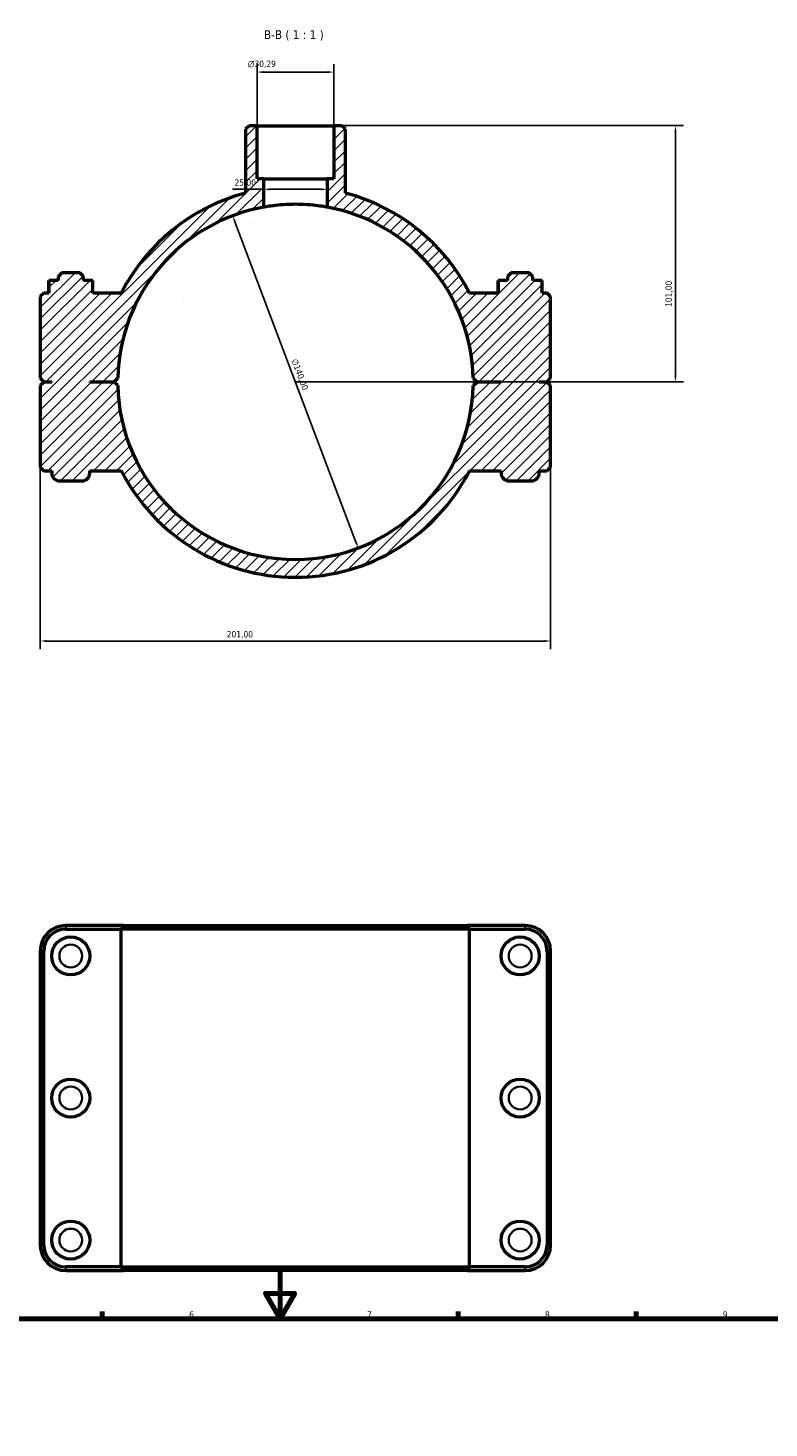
# Model space of a CAD drawing. Header units: millimetres. Extents: x 0 to 1134, y -35 to 1083.
# Tile 4 of 6: x 321 to 613, y 531 to 1083. Entities that reach past the tile are written whole.
import ezdxf

# ---------------------------------------------------------------- set-up
doc = ezdxf.new("R2010")
doc.units = ezdxf.units.MM
for name, color, linetype, lineweight in [('Border (ISO)', 7, 'Continuous', 70), ('Dimension (ISO)', 7, 'Continuous', 25), ('Hatch (ISO)', 7, 'Continuous', 18), ('Symbol (ISO)', 7, 'Continuous', 25), ('Visible (ISO)', 7, 'Continuous', 50), ('Visible Narrow (ISO)', 7, 'Continuous', 35)]:
    doc.layers.add(name, color=color, linetype=linetype, lineweight=lineweight)
doc.styles.add('Label Text (ISO)', font='tahoma.ttf')
doc.styles.add('Note Text (ISO)', font='tahoma.ttf')
doc.dimstyles.new('Default (ISO)', dxfattribs={"dimtxt": 2.5, "dimasz": 2.5, "dimexe": 3.175, "dimexo": 0, "dimgap": 0.762, "dimtad": 1, "dimrnd": 1e-08, "dimzin": 0, "dimtxsty": 'Note Text (ISO)', "dimcen": 0.09, "dimdle": 10, "dimclrd": 256, "dimclre": 256, "dimclrt": 232, "dimazin": 0, "dimtfac": 1.40208, "dimtmove": 0, "dimatfit": 3, "dimfxl": 1, "dimtolj": 1, "dimtzin": 0, "dimlwd": -1, "dimlwe": -1, "dimarcsym": 0})

# ---------------------------------------------------------------- blocks, each defined once
blk = doc.blocks.new('Borders Default Border')
at = {"layer": 'Border (ISO)'}
for p, q in [((350.42, 574), (350.42, 576.9)), ((490.58, 574), (490.58, 576.9)), ((560.67, 574), (560.67, 576.9))]:
    blk.add_line(p, q, dxfattribs=at)
at = {"layer": 'Border (ISO)', "flags": 128}
for points in [[(420.5, 594), (420.5, 574), (414.73, 584), (426.27, 584), (420.5, 574)], [(20, 20), (20, 574), (821, 574), (821, 20), (20, 20)]]:
    blk.add_lwpolyline(points, dxfattribs=at)
at = {"layer": 'Border (ISO)', "color": 232, "true_color": 0xca0064, "char_height": 2.5, "attachment_point": 7, "style": 'Note Text (ISO)'}
for s, insert in [('6', (384.66, 574.35)), ('7', (454.77, 574.4)), ('8', (524.81, 574.34)), ('9', (594.88, 574.35))]:
    blk.add_mtext(s, dxfattribs=dict(at, insert=insert))
blk = doc.blocks.new('*D11')
at = {"layer": 'Defpoints', "color": 0, "transparency": 16777216}
for p in [(401.81, 1008.77), (451.25, 877.8)]:
    blk.add_point(p, dxfattribs=at)
at = {"layer": 'Dimension (ISO)', "transparency": 16777216}
blk.add_line((450.37, 880.13), (402.69, 1006.44), dxfattribs=at)
blk.add_arc((426.53, 943.29), 70, 79.7134, 113.2792, dxfattribs=at)
for points in [[(403.08, 1006.58), (402.3, 1006.29), (401.81, 1008.77)], [(450.76, 880.28), (449.98, 879.99), (451.25, 877.8)]]:
    blk.add_solid(points, dxfattribs=at)
at = {"layer": 'Dimension (ISO)', "color": 232, "true_color": 0xca0064, "transparency": 16777216, "insert": (427.23, 952.7), "char_height": 2.5, "attachment_point": 1, "rotation": 290.6804, "style": 'Note Text (ISO)'}
blk.add_mtext('\\A1;∅140,00', dxfattribs=at)
blk = doc.blocks.new('*D12')
at = {"layer": 'Defpoints', "color": 0, "transparency": 16777216}
for p in [(441.68, 1044.29), (426.53, 943.29), (576.2, 943.29)]:
    blk.add_point(p, dxfattribs=at)
at = {"layer": 'Dimension (ISO)', "transparency": 16777216}
for p, q in [((441.68, 1044.29), (579.38, 1044.29)), ((576.2, 1041.79), (576.2, 945.79)), ((426.53, 943.29), (579.38, 943.29))]:
    blk.add_line(p, q, dxfattribs=at)
for points in [[(575.78, 1041.79), (576.62, 1041.79), (576.2, 1044.29)], [(575.78, 945.79), (576.62, 945.79), (576.2, 943.29)]]:
    blk.add_solid(points, dxfattribs=at)
at = {"layer": 'Dimension (ISO)', "color": 232, "true_color": 0xca0064, "transparency": 16777216, "insert": (572.27, 972.83), "char_height": 2.5, "attachment_point": 1, "rotation": 90, "style": 'Note Text (ISO)'}
blk.add_mtext('\\A1;101,00', dxfattribs=at)
blk = doc.blocks.new('*D13')
at = {"layer": 'Defpoints', "color": 0, "transparency": 16777216}
for p in [(326.03, 909.69), (527.03, 909.69), (326.03, 841.15)]:
    blk.add_point(p, dxfattribs=at)
at = {"layer": 'Dimension (ISO)', "transparency": 16777216}
for p, q in [((326.03, 909.69), (326.03, 837.97)), ((527.03, 909.69), (527.03, 837.97)), ((524.53, 841.15), (328.53, 841.15))]:
    blk.add_line(p, q, dxfattribs=at)
for points in [[(328.53, 841.56), (328.53, 840.73), (326.03, 841.15)], [(524.53, 841.56), (524.53, 840.73), (527.03, 841.15)]]:
    blk.add_solid(points, dxfattribs=at)
at = {"layer": 'Dimension (ISO)', "color": 232, "true_color": 0xca0064, "transparency": 16777216, "insert": (399.48, 845.08), "char_height": 2.5, "attachment_point": 1, "style": 'Note Text (ISO)'}
blk.add_mtext('\\A1;201,00', dxfattribs=at)
blk = doc.blocks.new('*D14')
at = {"layer": 'Defpoints', "color": 0, "transparency": 16777216}
for p in [(414.03, 1019.2), (414.03, 1019.2), (439.03, 1019.2)]:
    blk.add_point(p, dxfattribs=at)
at = {"layer": 'Dimension (ISO)', "transparency": 16777216}
for p, q in [((414.03, 1019.2), (401.78, 1019.2)), ((436.53, 1019.2), (416.53, 1019.2))]:
    blk.add_line(p, q, dxfattribs=at)
for points in [[(416.53, 1019.61), (416.53, 1018.78), (414.03, 1019.2)], [(436.53, 1019.61), (436.53, 1018.78), (439.03, 1019.2)]]:
    blk.add_solid(points, dxfattribs=at)
at = {"layer": 'Dimension (ISO)', "color": 232, "true_color": 0xca0064, "transparency": 16777216, "insert": (402.54, 1023.13), "char_height": 2.5, "attachment_point": 1, "style": 'Note Text (ISO)'}
blk.add_mtext('\\A1;25,00', dxfattribs=at)
blk = doc.blocks.new('*D15')
at = {"layer": 'Defpoints', "color": 0, "transparency": 16777216}
for p in [(411.39, 1065.41), (411.39, 1044.29), (441.68, 1044.29)]:
    blk.add_point(p, dxfattribs=at)
at = {"layer": 'Dimension (ISO)', "transparency": 16777216}
for p, q in [((411.39, 1044.29), (411.39, 1068.58)), ((439.18, 1065.41), (413.89, 1065.41)), ((441.68, 1044.29), (441.68, 1068.58))]:
    blk.add_line(p, q, dxfattribs=at)
for points in [[(413.89, 1065.82), (413.89, 1064.99), (411.39, 1065.41)], [(439.18, 1065.82), (439.18, 1064.99), (441.68, 1065.41)]]:
    blk.add_solid(points, dxfattribs=at)
at = {"layer": 'Dimension (ISO)', "color": 232, "true_color": 0xca0064, "transparency": 16777216, "insert": (407.8, 1069.93), "char_height": 2.5, "attachment_point": 1, "style": 'Note Text (ISO)'}
blk.add_mtext('\\A1;\\fAIGDT|b0|i0;\\H2.5000;\\ln\\fTahoma|b0|i0;\\H2.5000;30,29', dxfattribs=at)

msp = doc.modelspace()

# ---------------------------------------------------------------- hatches: boundary and pattern name
at = {"layer": 'Hatch (ISO)'}
h = msp.add_hatch(dxfattribs=at)
h.set_pattern_fill('ANSI31', color=256, scale=25.4, style=0)
h.set_pattern_definition([(45, (0, 0), (-2.245064, 2.245064), [])])
edge = h.paths.add_edge_path()
edge.add_line((408.2421, 1044.2851), (406.8421, 1042.8851))
edge.add_line((406.8421, 1042.8851), (406.8421, 1017.7253))
edge.add_ellipse((426.5312, 943.2851), major_axis=(-19.6892, 74.4402), ratio=1, start_angle=0, end_angle=48.149048)
edge.add_line((357.9455, 978.2851), (346.6649, 978.2851))
edge.add_line((346.6649, 978.2851), (346.6649, 983.2851))
edge.add_line((346.6649, 983.2851), (343.0312, 983.2851))
edge.add_line((343.0312, 983.2851), (343.0312, 984.8851))
edge.add_line((343.0312, 984.8851), (341.6312, 986.2851))
edge.add_line((341.6312, 986.2851), (334.4312, 986.2851))
edge.add_line((334.4312, 986.2851), (333.0312, 984.8851))
edge.add_line((333.0312, 984.8851), (333.0312, 983.2851))
edge.add_line((333.0312, 983.2851), (329.3975, 983.2851))
edge.add_line((329.3975, 983.2851), (329.3975, 978.2851))
edge.add_line((329.3975, 978.2851), (327.4312, 978.2851))
edge.add_line((327.4312, 978.2851), (326.0312, 976.8851))
edge.add_line((326.0312, 976.8851), (326.0312, 944.7351))
edge.add_line((326.0312, 944.7351), (327.4312, 943.3351))
edge.add_line((327.4312, 943.3351), (330.5312, 943.3351))
edge.add_line((330.5312, 943.3351), (330.5312, 943.2351))
edge.add_line((330.5312, 943.2351), (327.4312, 943.2351))
edge.add_line((327.4312, 943.2351), (326.0312, 941.8351))
edge.add_line((326.0312, 941.8351), (326.0312, 909.6851))
edge.add_line((326.0312, 909.6851), (327.4312, 908.2851))
edge.add_line((327.4312, 908.2851), (330.5312, 908.2851))
edge.add_line((330.5312, 908.2851), (330.5312, 907.2851))
edge.add_ellipse((333.5312, 907.2851), major_axis=(-3, 0), ratio=1, start_angle=0, end_angle=90)
edge.add_line((333.5312, 904.2851), (342.5312, 904.2851))
edge.add_ellipse((342.5312, 907.2851), major_axis=(0, -3), ratio=1, start_angle=0, end_angle=90)
edge.add_line((345.5312, 907.2851), (345.5312, 908.2851))
edge.add_line((345.5312, 908.2851), (357.9455, 908.2851))
edge.add_ellipse((426.5312, 943.2851), major_axis=(-68.5857, -35), ratio=1, start_angle=0, end_angle=125.928616)
edge.add_line((495.1169, 908.2851), (507.5312, 908.2851))
edge.add_line((507.5312, 908.2851), (507.5312, 907.2851))
edge.add_ellipse((510.5312, 907.2851), major_axis=(-3, 0), ratio=1, start_angle=0, end_angle=90)
edge.add_line((510.5312, 904.2851), (519.5312, 904.2851))
edge.add_ellipse((519.5312, 907.2851), major_axis=(0, -3), ratio=1, start_angle=0, end_angle=90)
edge.add_line((522.5312, 907.2851), (522.5312, 908.2851))
edge.add_line((522.5312, 908.2851), (525.6312, 908.2851))
edge.add_line((525.6312, 908.2851), (527.0312, 909.6851))
edge.add_line((527.0312, 909.6851), (527.0312, 941.8351))
edge.add_line((527.0312, 941.8351), (525.6312, 943.2351))
edge.add_line((525.6312, 943.2351), (522.5312, 943.2351))
edge.add_line((522.5312, 943.2351), (522.5312, 943.3351))
edge.add_line((522.5312, 943.3351), (525.6312, 943.3351))
edge.add_line((525.6312, 943.3351), (527.0312, 944.7351))
edge.add_line((527.0312, 944.7351), (527.0312, 976.8851))
edge.add_line((527.0312, 976.8851), (525.6312, 978.2851))
edge.add_line((525.6312, 978.2851), (523.6649, 978.2851))
edge.add_line((523.6649, 978.2851), (523.6649, 983.2851))
edge.add_line((523.6649, 983.2851), (520.0312, 983.2851))
edge.add_line((520.0312, 983.2851), (520.0312, 984.8851))
edge.add_line((520.0312, 984.8851), (518.6312, 986.2851))
edge.add_line((518.6312, 986.2851), (511.4312, 986.2851))
edge.add_line((511.4312, 986.2851), (510.0312, 984.8851))
edge.add_line((510.0312, 984.8851), (510.0312, 983.2851))
edge.add_line((510.0312, 983.2851), (506.3975, 983.2851))
edge.add_line((506.3975, 983.2851), (506.3975, 978.2851))
edge.add_line((506.3975, 978.2851), (495.1169, 978.2851))
edge.add_ellipse((426.5312, 943.2851), major_axis=(68.5857, 35), ratio=1, start_angle=0, end_angle=48.149048)
edge.add_line((446.2204, 1017.7253), (446.2204, 1042.8851))
edge.add_line((446.2204, 1042.8851), (444.8204, 1044.2851))
edge.add_line((444.8204, 1044.2851), (441.6767, 1044.2851))
edge.add_line((441.6767, 1044.2851), (441.6767, 1023.2851))
edge.add_line((441.6767, 1023.2851), (439.0312, 1023.2851))
edge.add_line((439.0312, 1023.2851), (439.0312, 1012.16))
edge.add_ellipse((426.5312, 943.2851), major_axis=(12.5, 68.8749), ratio=1, start_angle=281.473421, end_angle=360, ccw=False)
edge.add_line((496.5162, 944.7351), (497.9312, 943.3351))
edge.add_line((497.9312, 943.3351), (507.5312, 943.3351))
edge.add_line((507.5312, 943.3351), (507.5312, 943.2351))
edge.add_line((507.5312, 943.2351), (497.9312, 943.2351))
edge.add_line((497.9312, 943.2351), (496.5162, 941.8352))
edge.add_ellipse((426.5312, 943.2851), major_axis=(69.985, -1.4499), ratio=1, start_angle=182.37372, end_angle=360, ccw=False)
edge.add_line((356.5462, 941.8352), (355.1312, 943.2351))
edge.add_line((355.1312, 943.2351), (345.5312, 943.2351))
edge.add_line((345.5312, 943.2351), (345.5312, 943.3351))
edge.add_line((345.5312, 943.3351), (355.1312, 943.3351))
edge.add_line((355.1312, 943.3351), (356.5462, 944.7351))
edge.add_ellipse((426.5312, 943.2851), major_axis=(-69.985, 1.4499), ratio=1, start_angle=281.473421, end_angle=360, ccw=False)
edge.add_line((414.0312, 1012.16), (414.0312, 1023.2851))
edge.add_line((414.0312, 1023.2851), (411.3857, 1023.2851))
edge.add_line((411.3857, 1023.2851), (411.3857, 1044.2851))
edge.add_line((411.3857, 1044.2851), (408.2421, 1044.2851))

# ---------------------------------------------------------------- linework, layer by layer
at = {"layer": 'Visible (ISO)'}
for p, q in [((408.2421, 1044.2851), (406.8421, 1042.8851)), ((411.3857, 1044.2851), (408.2421, 1044.2851)), ((411.3857, 1023.2851), (411.3857, 1044.2851)), ((411.3857, 1044.2851), (441.6767, 1044.2851)), ((444.8204, 1044.2851), (441.6767, 1044.2851)), ((441.6767, 1044.2851), (441.6767, 1023.2851)), ((446.2204, 1042.8851), (444.8204, 1044.2851)), ((406.8421, 1042.8851), (406.8421, 1017.7253)), ((446.2204, 1017.7253), (446.2204, 1042.8851)), ((414.0312, 1023.2851), (411.3857, 1023.2851)), ((414.0312, 1012.16), (414.0312, 1023.2851)), ((414.0312, 1023.2851), (439.0312, 1023.2851)), ((441.6767, 1023.2851), (439.0312, 1023.2851)), ((439.0312, 1023.2851), (439.0312, 1012.16)), ((329.3711, 983.2851), (329.3975, 983.2851)), ((329.3711, 978.2851), (329.3711, 983.2851)), ((333.0312, 983.2851), (329.3975, 983.2851)), ((329.3975, 983.2851), (329.3975, 978.2851)), ((334.4312, 986.2851), (333.0312, 984.8851)), ((333.0312, 984.8851), (333.0312, 983.2851)), ((341.6312, 986.2851), (334.4312, 986.2851)), ((343.0312, 984.8851), (341.6312, 986.2851)), ((343.0312, 983.2851), (343.0312, 984.8851)), ((346.6649, 983.2851), (343.0312, 983.2851)), ((346.6649, 978.2851), (346.6649, 983.2851)), ((346.6649, 983.2851), (346.6913, 983.2851)), ((346.6913, 978.2851), (346.6913, 983.2851)), ((506.3975, 983.2851), (506.3711, 983.2851)), ((506.3711, 978.2851), (506.3711, 983.2851)), ((510.0312, 983.2851), (506.3975, 983.2851)), ((506.3975, 983.2851), (506.3975, 978.2851)), ((511.4312, 986.2851), (510.0312, 984.8851)), ((510.0312, 984.8851), (510.0312, 983.2851)), ((518.6312, 986.2851), (511.4312, 986.2851)), ((520.0312, 984.8851), (518.6312, 986.2851)), ((520.0312, 983.2851), (520.0312, 984.8851)), ((523.6649, 983.2851), (520.0312, 983.2851)), ((523.6649, 978.2851), (523.6649, 983.2851)), ((523.6913, 983.2851), (523.6649, 983.2851)), ((523.6913, 978.2851), (523.6913, 983.2851)), ((327.4312, 978.2851), (326.0312, 976.8851)), ((326.0312, 976.8851), (326.0312, 944.7351)), ((329.3975, 978.2851), (327.4312, 978.2851)), ((357.9455, 978.2851), (346.6649, 978.2851)), ((506.3975, 978.2851), (495.1169, 978.2851)), ((525.6312, 978.2851), (523.6649, 978.2851)), ((527.0312, 976.8851), (525.6312, 978.2851)), ((527.0312, 944.7351), (527.0312, 976.8851)), ((326.0312, 944.7351), (327.4312, 943.3351)), ((355.1312, 943.3351), (356.5462, 944.7351)), ((496.5162, 944.7351), (497.9312, 943.3351)), ((525.6312, 943.3351), (527.0312, 944.7351)), ((327.4312, 943.2351), (326.0312, 941.8351)), ((326.0312, 941.8351), (326.0312, 909.6851)), ((327.4312, 943.3351), (330.5312, 943.3351)), ((330.5312, 943.2351), (327.4312, 943.2351)), ((330.5312, 943.3351), (330.5312, 943.2351)), ((345.5312, 943.2351), (345.5312, 943.3351)), ((345.5312, 943.3351), (355.1312, 943.3351)), ((355.1312, 943.2351), (345.5312, 943.2351)), ((356.5462, 941.8352), (355.1312, 943.2351)), ((497.9312, 943.2351), (496.5162, 941.8352)), ((497.9312, 943.3351), (507.5312, 943.3351)), ((507.5312, 943.2351), (497.9312, 943.2351)), ((507.5312, 943.3351), (507.5312, 943.2351)), ((522.5312, 943.2351), (522.5312, 943.3351)), ((522.5312, 943.3351), (525.6312, 943.3351)), ((525.6312, 943.2351), (522.5312, 943.2351)), ((527.0312, 941.8351), (525.6312, 943.2351)), ((527.0312, 909.6851), (527.0312, 941.8351)), ((326.0312, 909.6851), (327.4312, 908.2851)), ((327.4312, 908.2851), (330.5312, 908.2851)), ((330.5312, 908.2851), (330.5312, 907.2851)), ((345.5312, 907.2851), (345.5312, 908.2851)), ((345.5312, 908.2851), (357.9455, 908.2851)), ((495.1169, 908.2851), (507.5312, 908.2851)), ((507.5312, 908.2851), (507.5312, 907.2851)), ((522.5312, 907.2851), (522.5312, 908.2851)), ((522.5312, 908.2851), (525.6312, 908.2851)), ((525.6312, 908.2851), (527.0312, 909.6851)), ((333.5312, 904.2851), (342.5312, 904.2851)), ((510.5312, 904.2851), (519.5312, 904.2851)), ((358.8083, 729.0008), (336.0812, 729.0008)), ((358.8083, 729.0008), (494.2542, 729.0008)), ((516.9812, 729.0008), (494.2542, 729.0008)), ((336.0812, 727.6008), (357.9455, 727.6008)), ((495.1169, 727.6008), (357.9455, 727.6008)), ((357.9455, 594.4008), (357.9455, 727.6008)), ((495.1169, 727.6008), (516.9812, 727.6008)), ((495.1169, 594.4008), (495.1169, 727.6008)), ((326.0312, 718.9508), (326.0312, 603.0508)), ((327.4312, 603.0508), (327.4312, 718.9508)), ((525.6312, 718.9508), (525.6312, 603.0508)), ((527.0312, 603.0508), (527.0312, 718.9508)), ((357.9455, 594.4008), (336.0812, 594.4008)), ((336.0812, 593.0008), (358.8083, 593.0008)), ((357.9455, 594.4008), (495.1169, 594.4008)), ((494.2542, 593.0008), (358.8083, 593.0008)), ((494.2542, 593.0008), (516.9812, 593.0008)), ((516.9812, 594.4008), (495.1169, 594.4008))]:
    msp.add_line(p, q, dxfattribs=at)
for centre in [(338.0312, 717.0008), (515.0312, 717.0008), (338.0312, 661.0008), (515.0312, 661.0008), (338.0312, 605.0008), (515.0312, 605.0008)]:
    msp.add_circle(centre, 7.5, dxfattribs=at)
for centre, radius, start, end in [((426.5312, 943.2851), 77, 104.81526, 152.964308), ((426.5312, 943.2851), 77, 27.035692, 75.18474), ((426.5312, 943.2851), 70, 100.286561, 178.81314), ((426.5312, 943.2851), 70, 1.18686, 79.713439), ((426.5312, 943.2851), 70, 181.18686, 358.81314), ((333.5312, 907.2851), 3, 180, 270), ((342.5312, 907.2851), 3, 270, 0), ((426.5312, 943.2851), 77, 207.035692, 332.964308), ((510.5312, 907.2851), 3, 180, 270), ((519.5312, 907.2851), 3, 270, 0), ((336.0812, 718.9508), 10.05, 90, 180), ((516.9812, 718.9508), 10.05, 0, 90), ((336.0812, 718.9508), 8.65, 90, 180), ((516.9812, 718.9508), 8.65, 0, 90), ((336.0812, 603.0508), 10.05, 180, 270), ((336.0812, 603.0508), 8.65, 180, 270), ((516.9812, 603.0508), 10.05, 270, 0), ((516.9812, 603.0508), 8.65, 270, 0)]:
    msp.add_arc(centre, radius, start, end, dxfattribs=at)
msp.add_open_spline([(439.0312, 1012.16), (439.0312, 1012.16), (438.7161, 1012.2195), (437.4394, 1012.433), (436.478, 1012.5838), (434.2622, 1012.8659), (432.8588, 1013.0156), (429.7801, 1013.2267), (428.1044, 1013.2851), (424.9581, 1013.2851), (423.2824, 1013.2267), (420.2036, 1013.0156), (418.8003, 1012.8659), (416.5845, 1012.5838), (415.623, 1012.433), (414.3463, 1012.2195), (414.0312, 1012.16), (414.0312, 1012.16)], degree=3, knots=[0, 0, 0, 0, 0.47195644, 0.47195644, 0.94391289, 0.94391289, 1.41585266, 1.41585266, 1.88779243, 1.88779243, 2.35973219, 2.35973219, 2.83167196, 2.83167196, 3.30362841, 3.30362841, 3.77558485, 3.77558485, 3.77558485, 3.77558485], dxfattribs=at)
for points in [[(358.8083, 729.0008), (358.5191, 728.5346), (358.2316, 728.0679), (357.9455, 727.6008)], [(494.2542, 729.0008), (494.5433, 728.5346), (494.8309, 728.0679), (495.1169, 727.6008)], [(358.8083, 593.0008), (358.5191, 593.467), (358.2316, 593.9337), (357.9455, 594.4008)], [(494.2542, 593.0008), (494.5433, 593.467), (494.8309, 593.9337), (495.1169, 594.4008)]]:
    msp.add_open_spline(points, degree=3, dxfattribs=at)
at = {"layer": 'Visible Narrow (ISO)'}
for p, q in [((336.0812, 727.6708), (336.0812, 728.9308)), ((516.9812, 727.6708), (516.9812, 728.9308)), ((327.3612, 718.9508), (326.1012, 718.9508)), ((525.7012, 718.9508), (526.9612, 718.9508)), ((327.3612, 603.0508), (326.1012, 603.0508)), ((525.7012, 603.0508), (526.9612, 603.0508)), ((336.0812, 594.3308), (336.0812, 593.0708)), ((516.9812, 594.3308), (516.9812, 593.0708))]:
    msp.add_line(p, q, dxfattribs=at)
for centre in [(338.0312, 717.0008), (515.0312, 717.0008), (338.0312, 661.0008), (515.0312, 661.0008), (338.0312, 605.0008), (515.0312, 605.0008)]:
    msp.add_circle(centre, 4.5, dxfattribs=at)

# ---------------------------------------------------------------- block references
msp.add_blockref('Borders Default Border', (0, 0))

# ---------------------------------------------------------------- texts
at = {"layer": 'Symbol (ISO)', "insert": (414.0923, 1077.7851), "char_height": 3.5, "attachment_point": 7, "style": 'Label Text (ISO)'}
msp.add_mtext('B-B ( 1 : 1 )', dxfattribs=at)

# ---------------------------------------------------------------- dimensions: what is measured, and where the dimension line sits
at = {"layer": 'Dimension (ISO)'}
dim = msp.add_linear_dim(base=(411.3857, 1065.4069), p1=(441.6767, 1044.2851), p2=(411.3857, 1044.2851), angle=180, text='\\fAIGDT|b0|i0;\\H2.5000;\\ln\\fTahoma|b0|i0;\\H2.5000;<>', dimstyle='Default (ISO)', override={"dimdec": 2, "dimtp": 0, "dimtm": 0, "dimtdec": 2, "dimtofl": 0, "dimatfit": 1}, dxfattribs=at)
dim.commit()
dim.dimension.update_dxf_attribs({"geometry": '*D15', "text_midpoint": (413.3487, 1065.4069), "dimtype": 160})
for base, p1, p2, angle, override, picture, middle in [((576.2016, 943.2851), (441.6767, 1044.2851), (426.5312, 943.2851), 90, {"dimdec": 2, "dimtp": 0, "dimtm": 0, "dimtdec": 2, "dimtofl": 0, "dimatfit": 1}, '*D12', (576.2016, 977.7851)), ((414.0312, 1019.1977), (439.0312, 1019.1977), (414.0312, 1019.1977), 180, {"dimdec": 2, "dimse1": 1, "dimse2": 1, "dimtp": 0, "dimtm": 0, "dimtdec": 2, "dimtofl": 0, "dimatfit": 2}, '*D14', (406.6557, 1019.1977))]:
    dim = msp.add_linear_dim(base=base, p1=p1, p2=p2, angle=angle, dimstyle='Default (ISO)', override=override, dxfattribs=at)
    dim.commit()
    dim.dimension.update_dxf_attribs({"geometry": picture, "text_midpoint": middle, "dimtype": 160})
dim = msp.add_diameter_dim_2p(p1=(451.2521, 877.7956), p2=(401.8103, 1008.7747), dimstyle='Default (ISO)', override={"dimdec": 2, "dimlfac": 1, "dimtp": 0, "dimtm": 0, "dimtdec": 2, "dimatfit": 2}, dxfattribs=at)
dim.commit()
dim.dimension.update_dxf_attribs({"geometry": '*D11', "text_midpoint": (425.7773, 945.2823), "dimtype": 163})
dim = msp.add_linear_dim(base=(326.0312, 841.1453), p1=(527.0312, 909.6851), p2=(326.0312, 909.6851), dimstyle='Default (ISO)', override={"dimdec": 2, "dimtp": 0, "dimtm": 0, "dimtdec": 2, "dimtofl": 0, "dimatfit": 1}, dxfattribs=at)
dim.commit()
dim.dimension.update_dxf_attribs({"geometry": '*D13', "text_midpoint": (404.5312, 841.1453), "dimtype": 160})

doc.saveas('drawing.dxf')
